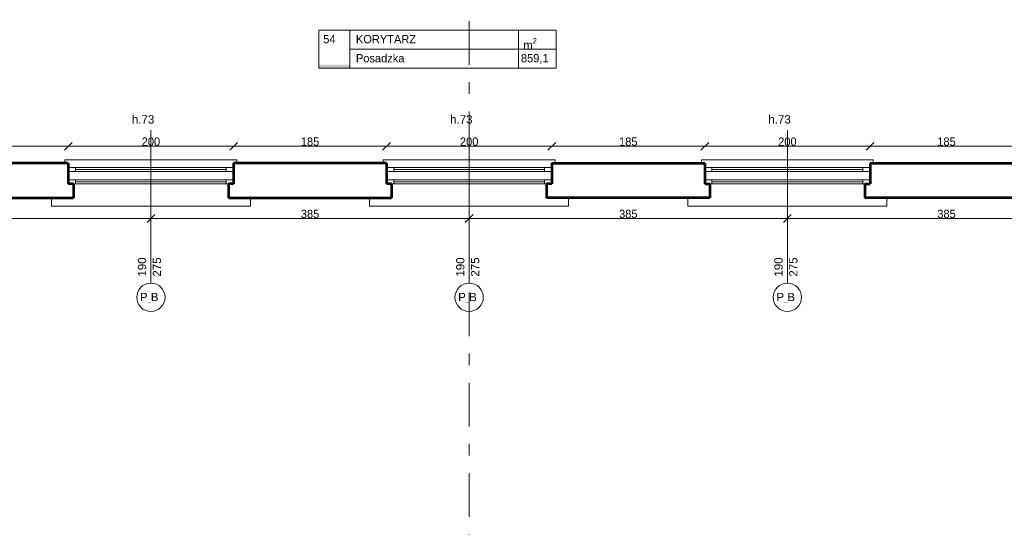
# Model space of a CAD drawing. Header units: inches. Extents: x -21887 to 84279, y -131485 to 67836.
# Tile 218 of 256: x 23293 to 35205, y 48177 to 54316. Entities that reach past the tile are written whole.
import ezdxf

# ---------------------------------------------------------------- set-up
doc = ezdxf.new("R2010")
doc.units = ezdxf.units.IN
doc.header["$MEASUREMENT"] = 0
doc.linetypes.add('Double Dashed', pattern=[1093.611073, 529.166651, -211.666656, 141.111112, -211.666656])
doc.layers.get('0').update_dxf_attribs({"lineweight": 13})
doc.layers.get('Defpoints').update_dxf_attribs({"lineweight": 13})
for name, color, linetype, lineweight in [('AI_MURY', 7, 'Continuous', 53), ('Dimensioning', 7, 'Continuous', 13), ('DRZWI', 7, 'Continuous', 13), ('OPISY TABELKI', 7, 'Continuous', 13), ('PODCIAGI', 7, 'Continuous', 13)]:
    doc.layers.add(name, color=color, linetype=linetype, lineweight=lineweight)
doc.styles.add('GENERATED_STYLE_7', font='txt')
doc.styles.add('GENERATED_STYLE_8', font='txt')
doc.styles.add('GENERATED_STYLE_9', font='txt')
doc.styles.add('Style-Courier New', font='txt')
doc.dimstyles.new('Dimstyle_5', dxfattribs={"dimtxt": 100, "dimasz": 95, "dimexe": 0.18, "dimexo": 0, "dimgap": 0.09, "dimtad": 1, "dimtih": 1, "dimtoh": 1, "dimdec": 0, "dimlfac": 0.1, "dimzin": 0, "dimdsep": 46, "dimlunit": 5, "dimtxsty": 'GENERATED_STYLE_7', "dimblk": 'ARROWHEAD_6', "dimcen": 0.09, "dimclrd": 161, "dimclre": 161, "dimclrt": 7, "dimadec": 0, "dimazin": 0, "dimtfac": 1, "dimtdec": 0, "dimtmove": 0, "dimatfit": 3, "dimfxl": 0, "dimtolj": 1, "dimtzin": 0, "dimarcsym": 0})

# ---------------------------------------------------------------- blocks, each defined once
blk = doc.blocks.new('ARROWHEAD_6')
at = {"color": 0, "linetype": 'Continuous'}
for p, q in [((0, 0), (-1, 0)), ((-0.5, -0.5), (0.5, 0.5))]:
    blk.add_line(p, q, dxfattribs=at)
blk = doc.blocks.new('*U1090')
at = {"layer": 'Defpoints', "color": 0, "linetype": 'Continuous'}
for p in [(21031, 51911), (24881, 51911), (24881, 51911)]:
    blk.add_point(p, dxfattribs=at)
at = {"layer": 'Dimensioning', "color": 161, "linetype": 'Continuous', "lineweight": -2}
for p, q in [((21031, 51911), (21031, 51911)), ((21126, 51911), (24786, 51911)), ((24881, 51911), (24881, 51911))]:
    blk.add_line(p, q, dxfattribs=at)
at = {"layer": 'Dimensioning', "color": 161, "linetype": 'Continuous', "lineweight": -2, "xscale": 95, "yscale": 95, "zscale": 95, "rotation": 180}
blk.add_blockref('ARROWHEAD_6', (21031, 51911), dxfattribs=at)
at = {"layer": 'Dimensioning', "color": 161, "linetype": 'Continuous', "lineweight": -2, "xscale": 95, "yscale": 95, "zscale": 95}
blk.add_blockref('ARROWHEAD_6', (24881, 51911), dxfattribs=at)
at = {"layer": 'Dimensioning', "color": 7, "linetype": 'Continuous', "insert": (22956, 51967), "char_height": 100, "attachment_point": 5, "style": 'GENERATED_STYLE_7'}
blk.add_mtext('385', dxfattribs=at)
blk = doc.blocks.new('*D2052')
at = {"layer": 'Defpoints'}
for p in [(21031, 51911), (22956, 51911), (24881, 51911), (24881, 51911)]:
    blk.add_point(p, dxfattribs=at)
at = {"layer": 'Dimensioning', "color": 161, "linetype": 'Continuous'}
blk.add_blockref('*U1090', (0, 0), dxfattribs=at)
blk = doc.blocks.new('*U1091')
at = {"layer": 'Defpoints', "color": 0, "linetype": 'Continuous'}
for p in [(24881, 51911), (28731, 51911), (28731, 51911)]:
    blk.add_point(p, dxfattribs=at)
at = {"layer": 'Dimensioning', "color": 161, "linetype": 'Continuous', "lineweight": -2}
for p, q in [((24881, 51911), (24881, 51911)), ((24976, 51911), (28636, 51911)), ((28731, 51911), (28731, 51911))]:
    blk.add_line(p, q, dxfattribs=at)
at = {"layer": 'Dimensioning', "color": 161, "linetype": 'Continuous', "lineweight": -2, "xscale": 95, "yscale": 95, "zscale": 95, "rotation": 180}
blk.add_blockref('ARROWHEAD_6', (24881, 51911), dxfattribs=at)
at = {"layer": 'Dimensioning', "color": 161, "linetype": 'Continuous', "lineweight": -2, "xscale": 95, "yscale": 95, "zscale": 95}
blk.add_blockref('ARROWHEAD_6', (28731, 51911), dxfattribs=at)
at = {"layer": 'Dimensioning', "color": 7, "linetype": 'Continuous', "insert": (26806, 51967), "char_height": 100, "attachment_point": 5, "style": 'GENERATED_STYLE_7'}
blk.add_mtext('385', dxfattribs=at)
blk = doc.blocks.new('*D2053')
at = {"layer": 'Defpoints'}
for p in [(24881, 51911), (26806, 51911), (28731, 51911), (28731, 51911)]:
    blk.add_point(p, dxfattribs=at)
at = {"layer": 'Dimensioning', "color": 161, "linetype": 'Continuous'}
blk.add_blockref('*U1091', (0, 0), dxfattribs=at)
blk = doc.blocks.new('*U1092')
at = {"layer": 'Defpoints', "color": 0, "linetype": 'Continuous'}
for p in [(28731, 51911), (32581, 51911), (32581, 51911)]:
    blk.add_point(p, dxfattribs=at)
at = {"layer": 'Dimensioning', "color": 161, "linetype": 'Continuous', "lineweight": -2}
for p, q in [((28731, 51911), (28731, 51911)), ((28826, 51911), (32486, 51911)), ((32581, 51911), (32581, 51911))]:
    blk.add_line(p, q, dxfattribs=at)
at = {"layer": 'Dimensioning', "color": 161, "linetype": 'Continuous', "lineweight": -2, "xscale": 95, "yscale": 95, "zscale": 95, "rotation": 180}
blk.add_blockref('ARROWHEAD_6', (28731, 51911), dxfattribs=at)
at = {"layer": 'Dimensioning', "color": 161, "linetype": 'Continuous', "lineweight": -2, "xscale": 95, "yscale": 95, "zscale": 95}
blk.add_blockref('ARROWHEAD_6', (32581, 51911), dxfattribs=at)
at = {"layer": 'Dimensioning', "color": 7, "linetype": 'Continuous', "insert": (30656, 51967), "char_height": 100, "attachment_point": 5, "style": 'GENERATED_STYLE_7'}
blk.add_mtext('385', dxfattribs=at)
blk = doc.blocks.new('*D2054')
at = {"layer": 'Defpoints'}
for p in [(28731, 51911), (30656, 51911), (32581, 51911), (32581, 51911)]:
    blk.add_point(p, dxfattribs=at)
at = {"layer": 'Dimensioning', "color": 161, "linetype": 'Continuous'}
blk.add_blockref('*U1092', (0, 0), dxfattribs=at)
blk = doc.blocks.new('*U1093')
at = {"layer": 'Defpoints', "color": 0, "linetype": 'Continuous'}
for p in [(32581, 51911), (36431, 51911), (36431, 51911)]:
    blk.add_point(p, dxfattribs=at)
at = {"layer": 'Dimensioning', "color": 161, "linetype": 'Continuous', "lineweight": -2}
for p, q in [((32581, 51911), (32581, 51911)), ((32676, 51911), (36336, 51911)), ((36431, 51911), (36431, 51911))]:
    blk.add_line(p, q, dxfattribs=at)
at = {"layer": 'Dimensioning', "color": 161, "linetype": 'Continuous', "lineweight": -2, "xscale": 95, "yscale": 95, "zscale": 95, "rotation": 180}
blk.add_blockref('ARROWHEAD_6', (32581, 51911), dxfattribs=at)
at = {"layer": 'Dimensioning', "color": 161, "linetype": 'Continuous', "lineweight": -2, "xscale": 95, "yscale": 95, "zscale": 95}
blk.add_blockref('ARROWHEAD_6', (36431, 51911), dxfattribs=at)
at = {"layer": 'Dimensioning', "color": 7, "linetype": 'Continuous', "insert": (34506, 51967), "char_height": 100, "attachment_point": 5, "style": 'GENERATED_STYLE_7'}
blk.add_mtext('385', dxfattribs=at)
blk = doc.blocks.new('*D2055')
at = {"layer": 'Defpoints'}
for p in [(32581, 51911), (34506, 51911), (36431, 51911), (36431, 51911)]:
    blk.add_point(p, dxfattribs=at)
at = {"layer": 'Dimensioning', "color": 161, "linetype": 'Continuous'}
blk.add_blockref('*U1093', (0, 0), dxfattribs=at)
blk = doc.blocks.new('*U1616')
at = {"layer": 'Defpoints', "color": 0, "linetype": 'Continuous'}
for p in [(23881, 52785), (22031, 52581), (23881, 52581)]:
    blk.add_point(p, dxfattribs=at)
at = {"layer": 'Dimensioning', "color": 161, "linetype": 'Continuous', "lineweight": -2}
for p, q in [((22031, 52785), (22031, 52785)), ((22126, 52785), (23786, 52785)), ((23881, 52785), (23881, 52785))]:
    blk.add_line(p, q, dxfattribs=at)
at = {"layer": 'Dimensioning', "color": 161, "linetype": 'Continuous', "lineweight": -2, "xscale": 95, "yscale": 95, "zscale": 95, "rotation": 180}
blk.add_blockref('ARROWHEAD_6', (22031, 52785), dxfattribs=at)
at = {"layer": 'Dimensioning', "color": 161, "linetype": 'Continuous', "lineweight": -2, "xscale": 95, "yscale": 95, "zscale": 95}
blk.add_blockref('ARROWHEAD_6', (23881, 52785), dxfattribs=at)
at = {"layer": 'Dimensioning', "color": 7, "linetype": 'Continuous', "insert": (22956, 52841), "char_height": 100, "attachment_point": 5, "style": 'GENERATED_STYLE_7'}
blk.add_mtext('185', dxfattribs=at)
blk = doc.blocks.new('*D3294')
at = {"layer": 'Defpoints'}
for p in [(22956, 52785), (23881, 52785), (22031, 52581), (23881, 52581)]:
    blk.add_point(p, dxfattribs=at)
at = {"layer": 'Dimensioning', "color": 161, "linetype": 'Continuous'}
blk.add_blockref('*U1616', (0, 0), dxfattribs=at)
blk = doc.blocks.new('*U1617')
at = {"layer": 'Defpoints', "color": 0, "linetype": 'Continuous'}
for p in [(25881, 52785), (23881, 52581), (25881, 52581)]:
    blk.add_point(p, dxfattribs=at)
at = {"layer": 'Dimensioning', "color": 161, "linetype": 'Continuous', "lineweight": -2}
for p, q in [((23881, 52785), (23881, 52785)), ((23976, 52785), (25786, 52785)), ((25881, 52785), (25881, 52785))]:
    blk.add_line(p, q, dxfattribs=at)
at = {"layer": 'Dimensioning', "color": 161, "linetype": 'Continuous', "lineweight": -2, "xscale": 95, "yscale": 95, "zscale": 95, "rotation": 180}
blk.add_blockref('ARROWHEAD_6', (23881, 52785), dxfattribs=at)
at = {"layer": 'Dimensioning', "color": 161, "linetype": 'Continuous', "lineweight": -2, "xscale": 95, "yscale": 95, "zscale": 95}
blk.add_blockref('ARROWHEAD_6', (25881, 52785), dxfattribs=at)
at = {"layer": 'Dimensioning', "color": 7, "linetype": 'Continuous', "insert": (24881, 52841), "char_height": 100, "attachment_point": 5, "style": 'GENERATED_STYLE_7'}
blk.add_mtext('200', dxfattribs=at)
blk = doc.blocks.new('*D3295')
at = {"layer": 'Defpoints'}
for p in [(24881, 52785), (25881, 52785), (23881, 52581), (25881, 52581)]:
    blk.add_point(p, dxfattribs=at)
at = {"layer": 'Dimensioning', "color": 161, "linetype": 'Continuous'}
blk.add_blockref('*U1617', (0, 0), dxfattribs=at)
blk = doc.blocks.new('*U1618')
at = {"layer": 'Defpoints', "color": 0, "linetype": 'Continuous'}
for p in [(27731, 52785), (25881, 52581), (27731, 52581)]:
    blk.add_point(p, dxfattribs=at)
at = {"layer": 'Dimensioning', "color": 161, "linetype": 'Continuous', "lineweight": -2}
for p, q in [((25881, 52785), (25881, 52785)), ((25976, 52785), (27636, 52785)), ((27731, 52785), (27731, 52785))]:
    blk.add_line(p, q, dxfattribs=at)
at = {"layer": 'Dimensioning', "color": 161, "linetype": 'Continuous', "lineweight": -2, "xscale": 95, "yscale": 95, "zscale": 95, "rotation": 180}
blk.add_blockref('ARROWHEAD_6', (25881, 52785), dxfattribs=at)
at = {"layer": 'Dimensioning', "color": 161, "linetype": 'Continuous', "lineweight": -2, "xscale": 95, "yscale": 95, "zscale": 95}
blk.add_blockref('ARROWHEAD_6', (27731, 52785), dxfattribs=at)
at = {"layer": 'Dimensioning', "color": 7, "linetype": 'Continuous', "insert": (26806, 52841), "char_height": 100, "attachment_point": 5, "style": 'GENERATED_STYLE_7'}
blk.add_mtext('185', dxfattribs=at)
blk = doc.blocks.new('*D3296')
at = {"layer": 'Defpoints'}
for p in [(26806, 52785), (27731, 52785), (25881, 52581), (27731, 52581)]:
    blk.add_point(p, dxfattribs=at)
at = {"layer": 'Dimensioning', "color": 161, "linetype": 'Continuous'}
blk.add_blockref('*U1618', (0, 0), dxfattribs=at)
blk = doc.blocks.new('*U1619')
at = {"layer": 'Defpoints', "color": 0, "linetype": 'Continuous'}
for p in [(29731, 52785), (27731, 52581), (29731, 52581)]:
    blk.add_point(p, dxfattribs=at)
at = {"layer": 'Dimensioning', "color": 161, "linetype": 'Continuous', "lineweight": -2}
for p, q in [((27731, 52785), (27731, 52785)), ((27826, 52785), (29636, 52785)), ((29731, 52785), (29731, 52785))]:
    blk.add_line(p, q, dxfattribs=at)
at = {"layer": 'Dimensioning', "color": 161, "linetype": 'Continuous', "lineweight": -2, "xscale": 95, "yscale": 95, "zscale": 95, "rotation": 180}
blk.add_blockref('ARROWHEAD_6', (27731, 52785), dxfattribs=at)
at = {"layer": 'Dimensioning', "color": 161, "linetype": 'Continuous', "lineweight": -2, "xscale": 95, "yscale": 95, "zscale": 95}
blk.add_blockref('ARROWHEAD_6', (29731, 52785), dxfattribs=at)
at = {"layer": 'Dimensioning', "color": 7, "linetype": 'Continuous', "insert": (28731, 52841), "char_height": 100, "attachment_point": 5, "style": 'GENERATED_STYLE_7'}
blk.add_mtext('200', dxfattribs=at)
blk = doc.blocks.new('*D3297')
at = {"layer": 'Defpoints'}
for p in [(28731, 52785), (29731, 52785), (27731, 52581), (29731, 52581)]:
    blk.add_point(p, dxfattribs=at)
at = {"layer": 'Dimensioning', "color": 161, "linetype": 'Continuous'}
blk.add_blockref('*U1619', (0, 0), dxfattribs=at)
blk = doc.blocks.new('*U1620')
at = {"layer": 'Defpoints', "color": 0, "linetype": 'Continuous'}
for p in [(31581, 52785), (29731, 52581), (31581, 52581)]:
    blk.add_point(p, dxfattribs=at)
at = {"layer": 'Dimensioning', "color": 161, "linetype": 'Continuous', "lineweight": -2}
for p, q in [((29731, 52785), (29731, 52785)), ((29826, 52785), (31486, 52785)), ((31581, 52785), (31581, 52785))]:
    blk.add_line(p, q, dxfattribs=at)
at = {"layer": 'Dimensioning', "color": 161, "linetype": 'Continuous', "lineweight": -2, "xscale": 95, "yscale": 95, "zscale": 95, "rotation": 180}
blk.add_blockref('ARROWHEAD_6', (29731, 52785), dxfattribs=at)
at = {"layer": 'Dimensioning', "color": 161, "linetype": 'Continuous', "lineweight": -2, "xscale": 95, "yscale": 95, "zscale": 95}
blk.add_blockref('ARROWHEAD_6', (31581, 52785), dxfattribs=at)
at = {"layer": 'Dimensioning', "color": 7, "linetype": 'Continuous', "insert": (30656, 52841), "char_height": 100, "attachment_point": 5, "style": 'GENERATED_STYLE_7'}
blk.add_mtext('185', dxfattribs=at)
blk = doc.blocks.new('*D3298')
at = {"layer": 'Defpoints'}
for p in [(30656, 52785), (31581, 52785), (29731, 52581), (31581, 52581)]:
    blk.add_point(p, dxfattribs=at)
at = {"layer": 'Dimensioning', "color": 161, "linetype": 'Continuous'}
blk.add_blockref('*U1620', (0, 0), dxfattribs=at)
blk = doc.blocks.new('*U1621')
at = {"layer": 'Defpoints', "color": 0, "linetype": 'Continuous'}
for p in [(33581, 52785), (31581, 52581), (33581, 52581)]:
    blk.add_point(p, dxfattribs=at)
at = {"layer": 'Dimensioning', "color": 161, "linetype": 'Continuous', "lineweight": -2}
for p, q in [((31581, 52785), (31581, 52785)), ((31676, 52785), (33486, 52785)), ((33581, 52785), (33581, 52785))]:
    blk.add_line(p, q, dxfattribs=at)
at = {"layer": 'Dimensioning', "color": 161, "linetype": 'Continuous', "lineweight": -2, "xscale": 95, "yscale": 95, "zscale": 95, "rotation": 180}
blk.add_blockref('ARROWHEAD_6', (31581, 52785), dxfattribs=at)
at = {"layer": 'Dimensioning', "color": 161, "linetype": 'Continuous', "lineweight": -2, "xscale": 95, "yscale": 95, "zscale": 95}
blk.add_blockref('ARROWHEAD_6', (33581, 52785), dxfattribs=at)
at = {"layer": 'Dimensioning', "color": 7, "linetype": 'Continuous', "insert": (32581, 52841), "char_height": 100, "attachment_point": 5, "style": 'GENERATED_STYLE_7'}
blk.add_mtext('200', dxfattribs=at)
blk = doc.blocks.new('*D3299')
at = {"layer": 'Defpoints'}
for p in [(32581, 52785), (33581, 52785), (31581, 52581), (33581, 52581)]:
    blk.add_point(p, dxfattribs=at)
at = {"layer": 'Dimensioning', "color": 161, "linetype": 'Continuous'}
blk.add_blockref('*U1621', (0, 0), dxfattribs=at)
blk = doc.blocks.new('*U1622')
at = {"layer": 'Defpoints', "color": 0, "linetype": 'Continuous'}
for p in [(35431, 52785), (33581, 52581), (35431, 52581)]:
    blk.add_point(p, dxfattribs=at)
at = {"layer": 'Dimensioning', "color": 161, "linetype": 'Continuous', "lineweight": -2}
for p, q in [((33581, 52785), (33581, 52785)), ((33676, 52785), (35336, 52785)), ((35431, 52785), (35431, 52785))]:
    blk.add_line(p, q, dxfattribs=at)
at = {"layer": 'Dimensioning', "color": 161, "linetype": 'Continuous', "lineweight": -2, "xscale": 95, "yscale": 95, "zscale": 95, "rotation": 180}
blk.add_blockref('ARROWHEAD_6', (33581, 52785), dxfattribs=at)
at = {"layer": 'Dimensioning', "color": 161, "linetype": 'Continuous', "lineweight": -2, "xscale": 95, "yscale": 95, "zscale": 95}
blk.add_blockref('ARROWHEAD_6', (35431, 52785), dxfattribs=at)
at = {"layer": 'Dimensioning', "color": 7, "linetype": 'Continuous', "insert": (34506, 52841), "char_height": 100, "attachment_point": 5, "style": 'GENERATED_STYLE_7'}
blk.add_mtext('185', dxfattribs=at)
blk = doc.blocks.new('*D3300')
at = {"layer": 'Defpoints'}
for p in [(34506, 52785), (35431, 52785), (33581, 52581), (35431, 52581)]:
    blk.add_point(p, dxfattribs=at)
at = {"layer": 'Dimensioning', "color": 161, "linetype": 'Continuous'}
blk.add_blockref('*U1622', (0, 0), dxfattribs=at)

msp = doc.modelspace()

# ---------------------------------------------------------------- hatches: boundary and pattern name
at = {"layer": 'OPISY TABELKI', "extrusion": (0, 0, -1)}
msp.add_hatch(color=7, dxfattribs=at).paths.add_polyline_path([(-27288.8, 53729.9), (-27288.8, 53772.1), (-26912.4, 53772.1), (-26912.4, 53729.9)], flags=16)

# ---------------------------------------------------------------- linework, layer by layer
at = {"layer": 'AI_MURY', "color": 7, "linetype": 'Continuous'}
for p, q in [((23880.5, 52580.7), (22030.5, 52580.7)), ((23880.5, 52580.7), (23880.5, 52330.7)), ((27730.5, 52580.7), (25880.5, 52580.7)), ((25880.5, 52580.7), (25880.5, 52330.7)), ((27730.5, 52580.7), (27730.5, 52330.7)), ((29730.5, 52580.7), (29730.5, 52330.7)), ((29730.5, 52580.7), (31580.5, 52580.7)), ((31580.5, 52580.7), (31580.5, 52330.7)), ((33580.5, 52580.7), (35430.5, 52580.7)), ((33580.5, 52580.7), (33580.5, 52330.7)), ((23943, 52330.7), (23880.5, 52330.7)), ((23943, 52330.7), (23943, 52160.7)), ((25818, 52330.7), (25818, 52160.7)), ((25880.5, 52330.7), (25818, 52330.7)), ((27793, 52330.7), (27730.5, 52330.7)), ((27793, 52330.7), (27793, 52160.7)), ((29668, 52330.7), (29668, 52160.7)), ((29730.5, 52330.7), (29668, 52330.7)), ((31580.5, 52330.7), (31643, 52330.7)), ((31643, 52330.7), (31643, 52160.7)), ((33518, 52330.7), (33518, 52160.7)), ((33518, 52330.7), (33580.5, 52330.7)), ((21968, 52160.7), (23943, 52160.7)), ((25818, 52160.7), (27793, 52160.7)), ((31643, 52160.7), (29668, 52160.7)), ((35493, 52160.7), (33518, 52160.7))]:
    msp.add_line(p, q, dxfattribs=at)
at = {"layer": 'DRZWI', "color": 220, "linetype": 'Continuous'}
for p, q in [((24880.5, 51130.3), (24880.5, 52981.1)), ((28730.5, 51130.3), (28730.5, 52981.1)), ((32580.5, 51130.3), (32580.5, 52981.1)), ((23968, 52530.7), (23880.5, 52530.7)), ((23968, 52480.7), (23880.5, 52480.7)), ((23968, 52530.7), (23968, 52480.7)), ((25793, 52530.7), (23968, 52530.7)), ((25793, 52505.7), (23968, 52505.7)), ((25793, 52480.7), (23968, 52480.7)), ((25793, 52530.7), (25880.5, 52530.7)), ((25793, 52530.7), (25793, 52480.7)), ((25793, 52480.7), (25880.5, 52480.7)), ((27818, 52530.7), (27730.5, 52530.7)), ((27818, 52480.7), (27730.5, 52480.7)), ((27818, 52530.7), (27818, 52480.7)), ((29643, 52530.7), (27818, 52530.7)), ((29643, 52505.7), (27818, 52505.7)), ((29643, 52480.7), (27818, 52480.7)), ((29643, 52530.7), (29730.5, 52530.7)), ((29643, 52530.7), (29643, 52480.7)), ((29643, 52480.7), (29730.5, 52480.7)), ((31668, 52530.7), (31580.5, 52530.7)), ((31668, 52480.7), (31580.5, 52480.7)), ((31668, 52530.7), (31668, 52480.7)), ((31668, 52530.7), (33493, 52530.7)), ((31668, 52505.7), (33493, 52505.7)), ((31668, 52480.7), (33493, 52480.7)), ((33493, 52530.7), (33580.5, 52530.7)), ((33493, 52530.7), (33493, 52480.7)), ((33493, 52480.7), (33580.5, 52480.7)), ((23968, 52380.7), (23880.5, 52380.7)), ((23968, 52330.7), (23943, 52330.7)), ((23968, 52380.7), (23968, 52330.7)), ((25793, 52380.7), (23968, 52380.7)), ((25793, 52355.7), (23968, 52355.7)), ((25793, 52330.7), (23968, 52330.7)), ((25793, 52380.7), (25880.5, 52380.7)), ((25793, 52380.7), (25793, 52330.7)), ((25793, 52330.7), (25818, 52330.7)), ((27818, 52380.7), (27730.5, 52380.7)), ((27818, 52330.7), (27793, 52330.7)), ((27818, 52380.7), (27818, 52330.7)), ((29643, 52380.7), (27818, 52380.7)), ((29643, 52355.7), (27818, 52355.7)), ((29643, 52330.7), (27818, 52330.7)), ((29643, 52380.7), (29730.5, 52380.7)), ((29643, 52380.7), (29643, 52330.7)), ((29643, 52330.7), (29668, 52330.7)), ((31668, 52380.7), (31580.5, 52380.7)), ((31668, 52330.7), (31643, 52330.7)), ((31668, 52380.7), (31668, 52330.7)), ((31668, 52380.7), (33493, 52380.7)), ((31668, 52355.7), (33493, 52355.7)), ((31668, 52330.7), (33493, 52330.7)), ((33493, 52380.7), (33580.5, 52380.7)), ((33493, 52380.7), (33493, 52330.7)), ((33493, 52330.7), (33518, 52330.7))]:
    msp.add_line(p, q, dxfattribs=at)
at = {"layer": 'DRZWI', "color": 251, "linetype": 'Continuous'}
for p, q in [((23840.5, 52580.7), (23840.5, 52620.7)), ((25920.5, 52620.7), (23840.5, 52620.7)), ((25920.5, 52580.7), (25920.5, 52620.7)), ((27690.5, 52580.7), (27690.5, 52620.7)), ((29770.5, 52620.7), (27690.5, 52620.7)), ((29770.5, 52580.7), (29770.5, 52620.7)), ((31540.5, 52620.7), (33620.5, 52620.7)), ((31540.5, 52580.7), (31540.5, 52620.7)), ((33620.5, 52580.7), (33620.5, 52620.7)), ((23676.6, 52060.7), (23676.6, 52160.7)), ((26084.4, 52060.7), (23676.6, 52060.7)), ((26084.4, 52060.7), (26084.4, 52160.7)), ((27526.6, 52060.7), (27526.6, 52160.7)), ((29934.4, 52060.7), (27526.6, 52060.7)), ((29934.4, 52060.7), (29934.4, 52160.7)), ((31376.6, 52060.7), (31376.6, 52160.7)), ((31376.6, 52060.7), (33784.4, 52060.7)), ((33784.4, 52060.7), (33784.4, 52160.7))]:
    msp.add_line(p, q, dxfattribs=at)
at = {"layer": 'DRZWI', "color": 220, "linetype": 'Continuous'}
for centre in [(24880.5, 50959), (28730.5, 50959), (32580.5, 50959)]:
    msp.add_circle(centre, 171.3, dxfattribs=at)
at = {"layer": 'OPISY TABELKI', "color": 7, "linetype": 'Continuous'}
for p, q in [((26912.4, 54190.7), (29782.1, 54190.7)), ((26912.4, 54190.7), (26912.4, 53729.9)), ((27288.8, 54190.7), (27288.8, 53729.9)), ((29328.1, 54190.7), (29328.1, 53729.9)), ((29782.1, 54190.7), (29782.1, 53729.9)), ((27288.8, 53960.3), (29782.1, 53960.3)), ((26912.4, 53729.9), (29782.1, 53729.9))]:
    msp.add_line(p, q, dxfattribs=at)
at = {"layer": 'PODCIAGI', "color": 7, "linetype": 'Double Dashed'}
msp.add_line((28730.5, -51215.4), (28730.5, 65607.1), dxfattribs=at)

# ---------------------------------------------------------------- texts
at = {"layer": 'DRZWI', "color": 220, "char_height": 100, "attachment_point": 1, "style": 'GENERATED_STYLE_7'}
for s, insert, width in [('\\fArial|b0|i0|c238|p39;h.73', (24650.1, 53160.7), 460.863), ('\\fArial|b0|i0|c238|p39;h.73', (28500.1, 53160.7), 460.863), ('\\fArial|b0|i0|c238|p39;h.73', (32350.1, 53160.7), 460.863), ('\\fArial|b0|i0|c238|p39;P\\H50.000000;_\\H100.000000;B', (24747.7, 51012.6), 460.117), ('\\fArial|b0|i0|c238|p39;P\\H50.000000;_\\H100.000000;B', (28597.7, 51012.6), 460.117), ('\\fArial|b0|i0|c238|p39;P\\H50.000000;_\\H100.000000;B', (32447.7, 51012.6), 460.117)]:
    msp.add_mtext(s, dxfattribs=dict(at, insert=insert, width=width))
at = {"layer": 'DRZWI', "color": 220, "char_height": 100, "width": 355.178, "attachment_point": 1, "rotation": 90, "line_spacing_factor": 1.079165, "style": 'GENERATED_STYLE_7'}
for insert in [(24722.9, 51208.2), (28572.9, 51208.2), (32422.9, 51208.2)]:
    msp.add_mtext('\\fArial|b0|i0|c238|p39;190\\P275', dxfattribs=dict(at, insert=insert))
at = {"layer": 'OPISY TABELKI', "color": 7, "char_height": 100, "attachment_point": 1}
for s, insert, width, style in [('54', (26965, 54131.2), 323.775, 'GENERATED_STYLE_8'), ('KORYTARZ  ', (27360.7, 54131.2), 2409.415, 'GENERATED_STYLE_9'), ('\\A1;m\\H70.000000;\\S2^  ;', (29387, 54094.6), 323.775, 'GENERATED_STYLE_9'), ('Posadzka  ', (27360.7, 53900.8), 2409.415, 'GENERATED_STYLE_9'), ('859,1          ', (29357.2, 53900.8), 424.969, 'GENERATED_STYLE_9')]:
    msp.add_mtext(s, dxfattribs=dict(at, insert=insert, width=width, style=style))

# ---------------------------------------------------------------- dimensions: what is measured, and where the dimension line sits
at = {"layer": 'Dimensioning', "color": 161, "linetype": 'Continuous'}
for base, p1, p2, picture, middle in [((23880.5, 52784.8), (22030.5, 52580.7), (23880.5, 52580.7), '*D3294', (22955.5, 52784.8)), ((25880.5, 52784.8), (23880.5, 52580.7), (25880.5, 52580.7), '*D3295', (24880.5, 52784.8)), ((27730.5, 52784.8), (25880.5, 52580.7), (27730.5, 52580.7), '*D3296', (26805.5, 52784.8)), ((29730.5, 52784.8), (27730.5, 52580.7), (29730.5, 52580.7), '*D3297', (28730.5, 52784.8)), ((31580.5, 52784.8), (29730.5, 52580.7), (31580.5, 52580.7), '*D3298', (30655.5, 52784.8)), ((33580.5, 52784.8), (31580.5, 52580.7), (33580.5, 52580.7), '*D3299', (32580.5, 52784.8)), ((35430.5, 52784.8), (33580.5, 52580.7), (35430.5, 52580.7), '*D3300', (34505.5, 52784.8)), ((24880.5, 51911.2), (21030.5, 51911.2), (24880.5, 51911.2), '*D2052', (22955.5, 51911.2)), ((28730.5, 51911.2), (24880.5, 51911.2), (28730.5, 51911.2), '*D2053', (26805.5, 51911.2)), ((32580.5, 51911.2), (28730.5, 51911.2), (32580.5, 51911.2), '*D2054', (30655.5, 51911.2)), ((36430.5, 51911.2), (32580.5, 51911.2), (36430.5, 51911.2), '*D2055', (34505.5, 51911.2))]:
    dim = msp.add_linear_dim(base=base, p1=p1, p2=p2, dimstyle='Dimstyle_5', override={"dimtxsty": 'Style-Courier New', "dimclrd": 0, "dimclre": 161, "dimlwe": 0}, dxfattribs=at)
    dim.commit()
    dim.dimension.update_dxf_attribs({"geometry": picture, "text_midpoint": middle, "dimtype": 128})

doc.saveas('drawing.dxf')
